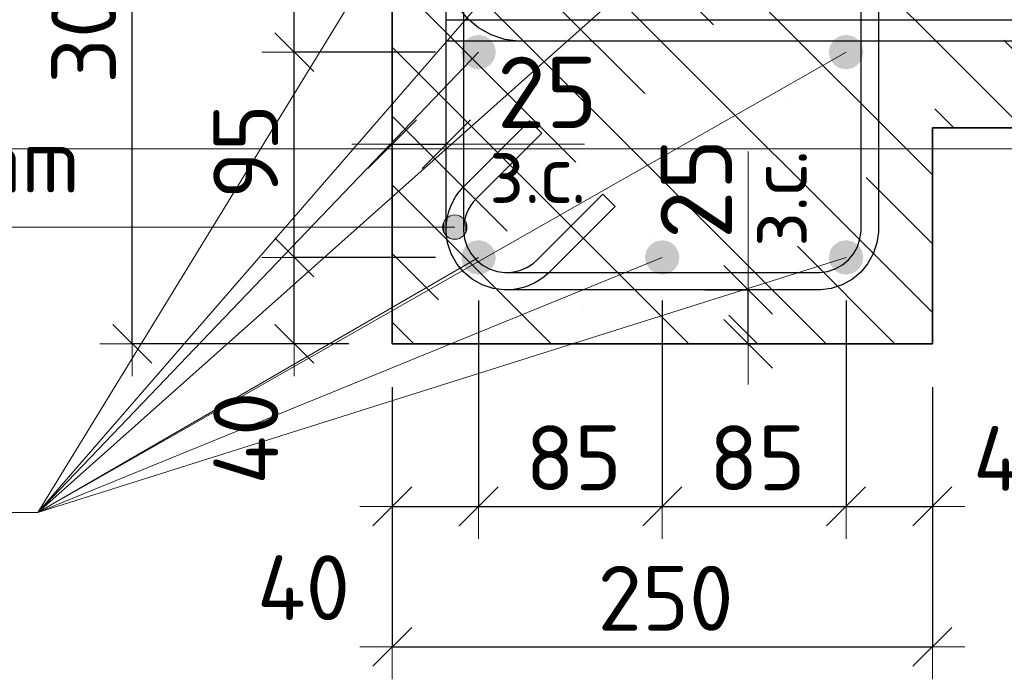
# Model space of a CAD drawing. Header units: metres. Extents: x -38 to 97, y -15 to 21.
# Tile 62 of 89: x 72.09 to 72.546, y 4.226 to 4.531. Entities that reach past the tile are written whole.
import ezdxf

# ---------------------------------------------------------------- set-up
doc = ezdxf.new("R2010")
doc.units = ezdxf.units.M
doc.header["$PDMODE"] = 65
for name, color, linetype, lineweight in [('XR$3$Арм. стержнями нижней зоны', 180, 'Continuous', 35), ('XR$3$Арм.стержн. Арматура края', 96, 'Continuous', 35), ('XR$3$Арм.стержн. Хомут', 240, 'Continuous', 35), ('XR$3$Арм.стержн.горизонт. 1', 180, 'Continuous', 35), ('XR$3$Размерная линия (1)', 7, 'Continuous', 13), ('XR$3$Размерная линия_ общее', 7, 'Continuous', 13), ('XR$4$Текст_ примечание', 7, 'Continuous', 13)]:
    doc.layers.add(name, color=color, linetype=linetype, lineweight=lineweight)
doc.styles.add('ISOCPEUR', font='txt')
doc.dimstyles.new('DIMSTYLE_11', dxfattribs={"dimtxt": 0.033, "dimasz": 0.0375, "dimexe": 0, "dimexo": 0, "dimgap": 0.0165, "dimtad": 2, "dimdec": 0, "dimlfac": 1000, "dimrnd": 1, "dimzin": 12, "dimdsep": 46, "dimtxsty": 'ISOCPEUR', "dimblk1": 'ALL_ML_STRICH', "dimblk2": 'ALL_ML_STRICH', "dimsah": 1, "dimcen": 0, "dimclrd": 7, "dimclre": 256, "dimclrt": 7, "dimadec": 0, "dimazin": 0, "dimtfac": 1, "dimtdec": 0, "dimtix": 1, "dimtmove": 2, "dimatfit": 3, "dimfxl": 0, "dimtvp": 1.2, "dimtzin": 0, "dimlwd": 0, "dimlwe": -3, "dimarcsym": 0})
doc.dimstyles.new('DIMSTYLE_12', dxfattribs={"dimtxt": 0.03, "dimasz": 0.03, "dimexe": 0, "dimexo": 0, "dimgap": 0.015, "dimtad": 2, "dimdec": 0, "dimlfac": 1000, "dimrnd": 1, "dimzin": 12, "dimdsep": 46, "dimtxsty": 'ISOCPEUR', "dimblk1": 'ALL_ML_STRICH', "dimblk2": 'ALL_ML_STRICH', "dimsah": 1, "dimcen": 0, "dimclrd": 7, "dimclre": 256, "dimclrt": 7, "dimadec": 0, "dimazin": 0, "dimtfac": 1, "dimtdec": 0, "dimtix": 1, "dimtmove": 2, "dimatfit": 3, "dimfxl": 0, "dimtzin": 0, "dimlwd": 0, "dimlwe": -3, "dimarcsym": 0})
doc.dimstyles.new('DIMSTYLE_14', dxfattribs={"dimtxt": 0.03, "dimasz": 0.03, "dimexe": 0, "dimexo": 0, "dimgap": 0.015, "dimtad": 2, "dimdec": 0, "dimlfac": 1000, "dimrnd": 1, "dimzin": 12, "dimdsep": 46, "dimtxsty": 'ISOCPEUR', "dimblk1": 'ALL_ML_STRICH', "dimblk2": 'ALL_ML_STRICH', "dimsah": 1, "dimcen": 0, "dimclrd": 7, "dimclre": 256, "dimclrt": 7, "dimadec": 0, "dimazin": 0, "dimtfac": 1, "dimtdec": 0, "dimtix": 1, "dimtmove": 2, "dimatfit": 3, "dimfxl": 0, "dimtvp": 1.2, "dimtzin": 0, "dimlwd": 0, "dimlwe": -3, "dimarcsym": 0})
doc.dimstyles.new('DIMSTYLE_16', dxfattribs={"dimtxt": 0.03, "dimasz": 0.03, "dimexe": 0, "dimexo": 0, "dimgap": 0.015, "dimtad": 0, "dimdec": 0, "dimlfac": 1000, "dimrnd": 1, "dimzin": 12, "dimdsep": 46, "dimtxsty": 'ISOCPEUR', "dimblk1": 'ALL_ML_STRICH', "dimblk2": 'ALL_ML_STRICH', "dimsah": 1, "dimcen": 0, "dimclrd": 7, "dimclre": 256, "dimclrt": 7, "dimadec": 0, "dimazin": 0, "dimtfac": 1, "dimtdec": 0, "dimtix": 1, "dimtmove": 2, "dimatfit": 3, "dimfxl": 0, "dimtvp": 1.2, "dimtzin": 0, "dimlwd": 0, "dimlwe": -3, "dimarcsym": 0})
pattern_1 = [(135, (0, 0), (-0.031819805, -0.031819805), [0.4, -0.05, 0, -0.05]), (135, (-0.01591, -0.01591), (-0.031819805, -0.031819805), [0.8, -0.1, 0.1, -0.1])]

# ---------------------------------------------------------------- blocks, each defined once
blk = doc.blocks.new('ALL_ML_STRICH')
at = {"color": 0, "linetype": 'ByBlock', "lineweight": -2}
for p, q in [((0, -0.5), (0, 0.5)), ((-0.3, -0.3), (0.3, 0.3)), ((-1, 0), (0.5, 0))]:
    blk.add_line(p, q, dxfattribs=at)
blk = doc.blocks.new('*D80')
at = {"layer": 'DEFPOINTS', "color": 7, "linetype": 'Continuous', "lineweight": 13, "transparency": 33554687}
for p in [(72.26266, 4.68139), (72.14232, 4.38139), (72.26262, 4.38139)]:
    blk.add_point(p, dxfattribs=at)
at = {"layer": 'XR$3$Размерная линия (1)', "color": 9, "linetype": 'Continuous', "lineweight": -2, "true_color": 0xc7c7c7, "transparency": 33554687}
for p, q in [((72.24266, 4.68139), (72.14232, 4.68139)), ((72.24262, 4.38139), (72.14232, 4.38139))]:
    blk.add_line(p, q, dxfattribs=at)
at = {"layer": 'XR$3$Размерная линия (1)', "color": 7, "linetype": 'Continuous', "lineweight": -2, "transparency": 33554687}
blk.add_line((72.14232, 4.38139), (72.14232, 4.68139), dxfattribs=at)
at = {"layer": 'XR$3$Размерная линия (1)', "color": 7, "linetype": 'Continuous', "lineweight": 13, "transparency": 33554687, "xscale": 0.03, "yscale": 0.03, "zscale": 0.03}
for p, rotation in [((72.14232, 4.68139), 90), ((72.14232, 4.38139), 270)]:
    blk.add_blockref('ALL_ML_STRICH', p, dxfattribs=dict(at, rotation=rotation))
at = {"layer": 'XR$3$Размерная линия (1)', "color": 7, "linetype": 'Continuous', "lineweight": 13, "transparency": 33554687, "insert": (72.11982, 4.53289), "char_height": 0.03, "width": 0.09, "attachment_point": 5, "rotation": 90, "style": 'ISOCPEUR'}
blk.add_mtext('\\A1;{300}', dxfattribs=at)
blk = doc.blocks.new('*D81')
at = {"layer": 'DEFPOINTS', "color": 7, "linetype": 'Continuous', "lineweight": 13, "transparency": 33554687}
for p in [(72.26266, 4.38139), (72.51262, 4.38139), (72.26266, 4.24116)]:
    blk.add_point(p, dxfattribs=at)
at = {"layer": 'XR$3$Размерная линия (1)', "color": 9, "linetype": 'Continuous', "lineweight": -2, "true_color": 0xc7c7c7, "transparency": 33554687}
for p, q in [((72.26266, 4.36139), (72.26266, 4.24116)), ((72.51262, 4.36139), (72.51262, 4.24116))]:
    blk.add_line(p, q, dxfattribs=at)
at = {"layer": 'XR$3$Размерная линия (1)', "color": 7, "linetype": 'Continuous', "lineweight": -2, "transparency": 33554687}
blk.add_line((72.26266, 4.24116), (72.51262, 4.24116), dxfattribs=at)
at = {"layer": 'XR$3$Размерная линия (1)', "color": 7, "linetype": 'Continuous', "lineweight": 13, "transparency": 33554687, "xscale": 0.03, "yscale": 0.03, "zscale": 0.03, "rotation": 180}
blk.add_blockref('ALL_ML_STRICH', (72.26266, 4.24116), dxfattribs=at)
at = {"layer": 'XR$3$Размерная линия (1)', "color": 7, "linetype": 'Continuous', "lineweight": 13, "transparency": 33554687, "xscale": 0.03, "yscale": 0.03, "zscale": 0.03}
blk.add_blockref('ALL_ML_STRICH', (72.51262, 4.24116), dxfattribs=at)
at = {"layer": 'XR$3$Размерная линия (1)', "color": 7, "linetype": 'Continuous', "lineweight": 13, "transparency": 33554687, "insert": (72.38914, 4.26366), "char_height": 0.03, "width": 0.09, "attachment_point": 5, "style": 'ISOCPEUR'}
blk.add_mtext('\\A1;{250}', dxfattribs=at)
blk = doc.blocks.new('*D87')
at = {"layer": 'DEFPOINTS', "color": 7, "linetype": 'Continuous', "lineweight": 13, "transparency": 33554687}
for p in [(72.30259, 4.42139), (72.26266, 4.38139), (72.26266, 4.30616)]:
    blk.add_point(p, dxfattribs=at)
at = {"layer": 'XR$3$Размерная линия (1)', "color": 9, "linetype": 'Continuous', "lineweight": -2, "true_color": 0xc7c7c7, "transparency": 33554687}
for p, q in [((72.30259, 4.40139), (72.30259, 4.30616)), ((72.26266, 4.36139), (72.26266, 4.30616))]:
    blk.add_line(p, q, dxfattribs=at)
at = {"layer": 'XR$3$Размерная линия (1)', "color": 7, "linetype": 'Continuous', "lineweight": -2, "transparency": 33554687}
blk.add_line((72.26266, 4.30616), (72.30259, 4.30616), dxfattribs=at)
at = {"layer": 'XR$3$Размерная линия (1)', "color": 7, "linetype": 'Continuous', "lineweight": 13, "transparency": 33554687, "xscale": 0.03, "yscale": 0.03, "zscale": 0.03, "rotation": 180}
blk.add_blockref('ALL_ML_STRICH', (72.26266, 4.30616), dxfattribs=at)
at = {"layer": 'XR$3$Размерная линия (1)', "color": 7, "linetype": 'Continuous', "lineweight": 13, "transparency": 33554687, "xscale": 0.03, "yscale": 0.03, "zscale": 0.03}
blk.add_blockref('ALL_ML_STRICH', (72.30259, 4.30616), dxfattribs=at)
at = {"layer": 'XR$3$Размерная линия (1)', "color": 7, "linetype": 'Continuous', "lineweight": 13, "transparency": 33554687, "insert": (72.22158, 4.26855), "char_height": 0.03, "width": 0.06, "attachment_point": 5, "style": 'ISOCPEUR'}
blk.add_mtext('\\A1;{40}', dxfattribs=at)
blk = doc.blocks.new('*D88')
at = {"layer": 'DEFPOINTS', "color": 7, "linetype": 'Continuous', "lineweight": 13, "transparency": 33554687}
for p in [(72.30259, 4.42139), (72.38759, 4.42139), (72.30259, 4.30616)]:
    blk.add_point(p, dxfattribs=at)
at = {"layer": 'XR$3$Размерная линия (1)', "color": 9, "linetype": 'Continuous', "lineweight": -2, "true_color": 0xc7c7c7, "transparency": 33554687}
for p, q in [((72.30259, 4.40139), (72.30259, 4.30616)), ((72.38759, 4.40139), (72.38759, 4.30616))]:
    blk.add_line(p, q, dxfattribs=at)
at = {"layer": 'XR$3$Размерная линия (1)', "color": 7, "linetype": 'Continuous', "lineweight": -2, "transparency": 33554687}
blk.add_line((72.30259, 4.30616), (72.38759, 4.30616), dxfattribs=at)
at = {"layer": 'XR$3$Размерная линия (1)', "color": 7, "linetype": 'Continuous', "lineweight": 13, "transparency": 33554687, "xscale": 0.03, "yscale": 0.03, "zscale": 0.03, "rotation": 180}
blk.add_blockref('ALL_ML_STRICH', (72.30259, 4.30616), dxfattribs=at)
at = {"layer": 'XR$3$Размерная линия (1)', "color": 7, "linetype": 'Continuous', "lineweight": 13, "transparency": 33554687, "xscale": 0.03, "yscale": 0.03, "zscale": 0.03}
blk.add_blockref('ALL_ML_STRICH', (72.38759, 4.30616), dxfattribs=at)
at = {"layer": 'XR$3$Размерная линия (1)', "color": 7, "linetype": 'Continuous', "lineweight": 13, "transparency": 33554687, "insert": (72.34659, 4.32866), "char_height": 0.03, "width": 0.06, "attachment_point": 5, "style": 'ISOCPEUR'}
blk.add_mtext('\\A1;{85}', dxfattribs=at)
blk = doc.blocks.new('*D89')
at = {"layer": 'DEFPOINTS', "color": 7, "linetype": 'Continuous', "lineweight": 13, "transparency": 33554687}
for p in [(72.38759, 4.42139), (72.47266, 4.42139), (72.38759, 4.30616)]:
    blk.add_point(p, dxfattribs=at)
at = {"layer": 'XR$3$Размерная линия (1)', "color": 9, "linetype": 'Continuous', "lineweight": -2, "true_color": 0xc7c7c7, "transparency": 33554687}
for p, q in [((72.38759, 4.40139), (72.38759, 4.30616)), ((72.47266, 4.40139), (72.47266, 4.30616))]:
    blk.add_line(p, q, dxfattribs=at)
at = {"layer": 'XR$3$Размерная линия (1)', "color": 7, "linetype": 'Continuous', "lineweight": -2, "transparency": 33554687}
blk.add_line((72.38759, 4.30616), (72.47266, 4.30616), dxfattribs=at)
at = {"layer": 'XR$3$Размерная линия (1)', "color": 7, "linetype": 'Continuous', "lineweight": 13, "transparency": 33554687, "xscale": 0.03, "yscale": 0.03, "zscale": 0.03, "rotation": 180}
blk.add_blockref('ALL_ML_STRICH', (72.38759, 4.30616), dxfattribs=at)
at = {"layer": 'XR$3$Размерная линия (1)', "color": 7, "linetype": 'Continuous', "lineweight": 13, "transparency": 33554687, "xscale": 0.03, "yscale": 0.03, "zscale": 0.03}
blk.add_blockref('ALL_ML_STRICH', (72.47266, 4.30616), dxfattribs=at)
at = {"layer": 'XR$3$Размерная линия (1)', "color": 7, "linetype": 'Continuous', "lineweight": 13, "transparency": 33554687, "insert": (72.43162, 4.32866), "char_height": 0.03, "width": 0.06, "attachment_point": 5, "style": 'ISOCPEUR'}
blk.add_mtext('\\A1;{85}', dxfattribs=at)
blk = doc.blocks.new('*D90')
at = {"layer": 'DEFPOINTS', "color": 7, "linetype": 'Continuous', "lineweight": 13, "transparency": 33554687}
for p in [(72.47266, 4.42139), (72.51262, 4.38139), (72.47266, 4.30616)]:
    blk.add_point(p, dxfattribs=at)
at = {"layer": 'XR$3$Размерная линия (1)', "color": 9, "linetype": 'Continuous', "lineweight": -2, "true_color": 0xc7c7c7, "transparency": 33554687}
for p, q in [((72.47266, 4.40139), (72.47266, 4.30616)), ((72.51262, 4.36139), (72.51262, 4.30616))]:
    blk.add_line(p, q, dxfattribs=at)
at = {"layer": 'XR$3$Размерная линия (1)', "color": 7, "linetype": 'Continuous', "lineweight": -2, "transparency": 33554687}
blk.add_line((72.47266, 4.30616), (72.51262, 4.30616), dxfattribs=at)
at = {"layer": 'XR$3$Размерная линия (1)', "color": 7, "linetype": 'Continuous', "lineweight": 13, "transparency": 33554687, "xscale": 0.03, "yscale": 0.03, "zscale": 0.03, "rotation": 180}
blk.add_blockref('ALL_ML_STRICH', (72.47266, 4.30616), dxfattribs=at)
at = {"layer": 'XR$3$Размерная линия (1)', "color": 7, "linetype": 'Continuous', "lineweight": 13, "transparency": 33554687, "xscale": 0.03, "yscale": 0.03, "zscale": 0.03}
blk.add_blockref('ALL_ML_STRICH', (72.51262, 4.30616), dxfattribs=at)
at = {"layer": 'XR$3$Размерная линия (1)', "color": 7, "linetype": 'Continuous', "lineweight": 13, "transparency": 33554687, "insert": (72.55296, 4.32836), "char_height": 0.03, "width": 0.06, "attachment_point": 5, "style": 'ISOCPEUR'}
blk.add_mtext('\\A1;{40}', dxfattribs=at)
blk = doc.blocks.new('*D93')
at = {"layer": 'DEFPOINTS', "color": 7, "linetype": 'Continuous', "lineweight": 13, "transparency": 33554687}
for p in [(72.26266, 4.47376), (72.26266, 4.43878), (72.28766, 4.43378)]:
    blk.add_point(p, dxfattribs=at)
at = {"layer": 'XR$3$Размерная линия_ общее', "color": 253, "linetype": 'Continuous', "lineweight": -2, "true_color": 0xa0a0a0, "transparency": 33554687}
for p, q in [((72.26266, 4.45878), (72.26266, 4.47376)), ((72.28766, 4.45378), (72.28766, 4.47376))]:
    blk.add_line(p, q, dxfattribs=at)
at = {"layer": 'XR$3$Размерная линия_ общее', "color": 7, "linetype": 'Continuous', "lineweight": -2, "transparency": 33554687}
blk.add_line((72.26266, 4.47376), (72.28766, 4.47376), dxfattribs=at)
at = {"layer": 'XR$3$Размерная линия_ общее', "color": 7, "linetype": 'Continuous', "lineweight": 13, "transparency": 33554687, "xscale": 0.0375, "yscale": 0.0375, "zscale": 0.0375, "rotation": 180}
blk.add_blockref('ALL_ML_STRICH', (72.26266, 4.47376), dxfattribs=at)
at = {"layer": 'XR$3$Размерная линия_ общее', "color": 7, "linetype": 'Continuous', "lineweight": 13, "transparency": 33554687, "xscale": 0.0375, "yscale": 0.0375, "zscale": 0.0375}
blk.add_blockref('ALL_ML_STRICH', (72.28766, 4.47376), dxfattribs=at)
at = {"layer": 'XR$3$Размерная линия_ общее', "color": 7, "linetype": 'Continuous', "lineweight": 13, "transparency": 33554687, "insert": (72.33439, 4.49776), "char_height": 0.033, "width": 0.066, "attachment_point": 5, "style": 'ISOCPEUR'}
blk.add_mtext('\\A1;{25}', dxfattribs=at)
at = {"layer": 'XR$3$Размерная линия_ общее', "color": 7, "linetype": 'Continuous', "lineweight": 13, "transparency": 33554687, "insert": (72.30744, 4.47355), "char_height": 0.027, "width": 0.00135, "attachment_point": 1, "line_spacing_factor": 0.60241, "style": 'ISOCPEUR'}
blk.add_mtext('з.с.', dxfattribs=at)
blk = doc.blocks.new('*D94')
at = {"layer": 'DEFPOINTS', "color": 7, "linetype": 'Continuous', "lineweight": 13, "transparency": 33554687}
for p in [(72.38737, 4.40639), (72.39237, 4.38139), (72.42735, 4.38139)]:
    blk.add_point(p, dxfattribs=at)
at = {"layer": 'XR$3$Размерная линия_ общее', "color": 253, "linetype": 'Continuous', "lineweight": -2, "true_color": 0xa0a0a0, "transparency": 33554687}
for p, q in [((72.40737, 4.40639), (72.42735, 4.40639)), ((72.41237, 4.38139), (72.42735, 4.38139))]:
    blk.add_line(p, q, dxfattribs=at)
at = {"layer": 'XR$3$Размерная линия_ общее', "color": 7, "linetype": 'Continuous', "lineweight": -2, "transparency": 33554687}
blk.add_line((72.42735, 4.38139), (72.42735, 4.40639), dxfattribs=at)
at = {"layer": 'XR$3$Размерная линия_ общее', "color": 7, "linetype": 'Continuous', "lineweight": 13, "transparency": 33554687, "xscale": 0.0375, "yscale": 0.0375, "zscale": 0.0375}
for p, rotation in [((72.42735, 4.40639), 90), ((72.42735, 4.38139), 270)]:
    blk.add_blockref('ALL_ML_STRICH', p, dxfattribs=dict(at, rotation=rotation))
at = {"layer": 'XR$3$Размерная линия_ общее', "color": 7, "linetype": 'Continuous', "lineweight": 13, "transparency": 33554687, "insert": (72.42756, 4.42617), "char_height": 0.027, "width": 0.00135, "attachment_point": 1, "rotation": 90, "line_spacing_factor": 0.60241, "style": 'ISOCPEUR'}
blk.add_mtext('з.с.', dxfattribs=at)
at = {"layer": 'XR$3$Размерная линия_ общее', "color": 7, "linetype": 'Continuous', "lineweight": 13, "transparency": 33554687, "insert": (72.40335, 4.45312), "char_height": 0.033, "width": 0.066, "attachment_point": 5, "rotation": 90, "style": 'ISOCPEUR'}
blk.add_mtext('\\A1;{25}', dxfattribs=at)
blk = doc.blocks.new('*D156')
at = {"layer": 'DEFPOINTS', "color": 7, "linetype": 'Continuous', "lineweight": 13, "transparency": 33554687}
for p in [(72.30259, 4.42139), (72.21732, 4.38139), (72.26262, 4.38139)]:
    blk.add_point(p, dxfattribs=at)
at = {"layer": 'XR$3$Размерная линия (1)', "color": 9, "linetype": 'Continuous', "lineweight": -2, "true_color": 0xc7c7c7, "transparency": 33554687}
for p, q in [((72.28259, 4.42139), (72.21732, 4.42139)), ((72.24262, 4.38139), (72.21732, 4.38139))]:
    blk.add_line(p, q, dxfattribs=at)
at = {"layer": 'XR$3$Размерная линия (1)', "color": 7, "linetype": 'Continuous', "lineweight": -2, "transparency": 33554687}
blk.add_line((72.21732, 4.38139), (72.21732, 4.42139), dxfattribs=at)
at = {"layer": 'XR$3$Размерная линия (1)', "color": 7, "linetype": 'Continuous', "lineweight": 13, "transparency": 33554687, "xscale": 0.03, "yscale": 0.03, "zscale": 0.03}
for p, rotation in [((72.21732, 4.42139), 90), ((72.21732, 4.38139), 270)]:
    blk.add_blockref('ALL_ML_STRICH', p, dxfattribs=dict(at, rotation=rotation))
at = {"layer": 'XR$3$Размерная линия (1)', "color": 7, "linetype": 'Continuous', "lineweight": 13, "transparency": 33554687, "insert": (72.19488, 4.33776), "char_height": 0.03, "width": 0.06, "attachment_point": 5, "rotation": 90, "style": 'ISOCPEUR'}
blk.add_mtext('\\A1;{40}', dxfattribs=at)
blk = doc.blocks.new('*D157')
at = {"layer": 'DEFPOINTS', "color": 7, "linetype": 'Continuous', "lineweight": 13, "transparency": 33554687}
for p in [(72.30259, 4.51639), (72.21732, 4.42139), (72.30259, 4.42139)]:
    blk.add_point(p, dxfattribs=at)
at = {"layer": 'XR$3$Размерная линия (1)', "color": 9, "linetype": 'Continuous', "lineweight": -2, "true_color": 0xc7c7c7, "transparency": 33554687}
for p, q in [((72.28259, 4.51639), (72.21732, 4.51639)), ((72.28259, 4.42139), (72.21732, 4.42139))]:
    blk.add_line(p, q, dxfattribs=at)
at = {"layer": 'XR$3$Размерная линия (1)', "color": 7, "linetype": 'Continuous', "lineweight": -2, "transparency": 33554687}
blk.add_line((72.21732, 4.42139), (72.21732, 4.51639), dxfattribs=at)
at = {"layer": 'XR$3$Размерная линия (1)', "color": 7, "linetype": 'Continuous', "lineweight": 13, "transparency": 33554687, "xscale": 0.03, "yscale": 0.03, "zscale": 0.03}
for p, rotation in [((72.21732, 4.51639), 90), ((72.21732, 4.42139), 270)]:
    blk.add_blockref('ALL_ML_STRICH', p, dxfattribs=dict(at, rotation=rotation))
at = {"layer": 'XR$3$Размерная линия (1)', "color": 7, "linetype": 'Continuous', "lineweight": 13, "transparency": 33554687, "insert": (72.19482, 4.47039), "char_height": 0.03, "width": 0.06, "attachment_point": 5, "rotation": 90, "style": 'ISOCPEUR'}
blk.add_mtext('\\A1;{95}', dxfattribs=at)
blk = doc.blocks.new('*D158')
at = {"layer": 'DEFPOINTS', "color": 7, "linetype": 'Continuous', "lineweight": 13, "transparency": 33554687}
for p in [(72.31762, 4.63639), (72.21732, 4.51639), (72.30259, 4.51639)]:
    blk.add_point(p, dxfattribs=at)
at = {"layer": 'XR$3$Размерная линия (1)', "color": 9, "linetype": 'Continuous', "lineweight": -2, "true_color": 0xc7c7c7, "transparency": 33554687}
for p, q in [((72.29762, 4.63639), (72.21732, 4.63639)), ((72.28259, 4.51639), (72.21732, 4.51639))]:
    blk.add_line(p, q, dxfattribs=at)
at = {"layer": 'XR$3$Размерная линия (1)', "color": 7, "linetype": 'Continuous', "lineweight": -2, "transparency": 33554687}
blk.add_line((72.21732, 4.51639), (72.21732, 4.63639), dxfattribs=at)
at = {"layer": 'XR$3$Размерная линия (1)', "color": 7, "linetype": 'Continuous', "lineweight": 13, "transparency": 33554687, "xscale": 0.03, "yscale": 0.03, "zscale": 0.03}
for p, rotation in [((72.21732, 4.63639), 90), ((72.21732, 4.51639), 270)]:
    blk.add_blockref('ALL_ML_STRICH', p, dxfattribs=dict(at, rotation=rotation))
at = {"layer": 'XR$3$Размерная линия (1)', "color": 7, "linetype": 'Continuous', "lineweight": 13, "transparency": 33554687, "insert": (72.19482, 4.58089), "char_height": 0.03, "width": 0.09, "attachment_point": 5, "rotation": 90, "style": 'ISOCPEUR'}
blk.add_mtext('\\A1;{120}', dxfattribs=at)

msp = doc.modelspace()

# ---------------------------------------------------------------- hatches: boundary and pattern name
at = {"linetype": 'Continuous', "lineweight": 25, "transparency": 33554687}
h = msp.add_hatch(dxfattribs=at)
h.set_pattern_fill('__________540', scale=0.015, style=0, pattern_type=2)
h.set_pattern_definition(pattern_1)
h.paths.add_polyline_path([(72.51262, 4.68139), (72.26262, 4.68139), (72.26262, 4.38139), (72.51262, 4.38139)], flags=0)
h = msp.add_hatch(dxfattribs=at)
h.set_pattern_fill('__________540', scale=0.015, style=0, pattern_type=2)
h.set_pattern_definition(pattern_1)
h.paths.add_polyline_path([(72.51262, 4.68139), (72.51262, 4.48139), (72.66181, 4.48139), (72.66181, 4.68139)], flags=0)
at = {"layer": 'XR$3$Арм.стержн. Хомут', "linetype": 'Continuous', "lineweight": 13, "transparency": 33554687}
for points in [[(72.28675, 4.43821), (72.28877, 4.43056), (72.28877, 4.44023)], [(72.28877, 4.44023), (72.29159, 4.42977), (72.29159, 4.44102)], [(72.28877, 4.44023), (72.28877, 4.43056), (72.29159, 4.42977)], [(72.29159, 4.44102), (72.29159, 4.42977), (72.2944, 4.43056)], [(72.29159, 4.44102), (72.2944, 4.43056), (72.2944, 4.44023)], [(72.2944, 4.44023), (72.2944, 4.43056), (72.29642, 4.43258)], [(72.2944, 4.44023), (72.29642, 4.43258), (72.29642, 4.43821)], [(72.28675, 4.43258), (72.28675, 4.43821), (72.28596, 4.4354)], [(72.28675, 4.43821), (72.28675, 4.43258), (72.28877, 4.43056)], [(72.29642, 4.43821), (72.29642, 4.43258), (72.29721, 4.4354)]]:
    msp.add_hatch(color=7, dxfattribs=at).paths.add_polyline_path(points)
at = {"layer": 'XR$3$Арм.стержн.горизонт. 1', "linetype": 'Continuous', "lineweight": 50, "transparency": 33554687}
for points in [[(72.31059, 4.51639), (72.30998, 4.51945), (72.30824, 4.52205), (72.30565, 4.52378), (72.30259, 4.52439), (72.29953, 4.52378), (72.29693, 4.52205), (72.2952, 4.51945), (72.29459, 4.51639), (72.2952, 4.51333), (72.29693, 4.51074), (72.29953, 4.509), (72.30259, 4.50839), (72.30565, 4.509), (72.30824, 4.51074), (72.30998, 4.51333)], [(72.48066, 4.51639), (72.48005, 4.51945), (72.47832, 4.52205), (72.47572, 4.52378), (72.47266, 4.52439), (72.4696, 4.52378), (72.46701, 4.52205), (72.46527, 4.51945), (72.46466, 4.51639), (72.46527, 4.51333), (72.46701, 4.51074), (72.4696, 4.509), (72.47266, 4.50839), (72.47572, 4.509), (72.47832, 4.51074), (72.48005, 4.51333)], [(72.31059, 4.42139), (72.30998, 4.42445), (72.30824, 4.42705), (72.30565, 4.42878), (72.30259, 4.42939), (72.29953, 4.42878), (72.29693, 4.42705), (72.2952, 4.42445), (72.29459, 4.42139), (72.2952, 4.41833), (72.29693, 4.41574), (72.29953, 4.414), (72.30259, 4.41339), (72.30565, 4.414), (72.30824, 4.41574), (72.30998, 4.41833)], [(72.39559, 4.42139), (72.39498, 4.42445), (72.39324, 4.42705), (72.39065, 4.42878), (72.38759, 4.42939), (72.38453, 4.42878), (72.38193, 4.42705), (72.3802, 4.42445), (72.37959, 4.42139), (72.3802, 4.41833), (72.38193, 4.41574), (72.38453, 4.414), (72.38759, 4.41339), (72.39065, 4.414), (72.39324, 4.41574), (72.39498, 4.41833)], [(72.48066, 4.42139), (72.48005, 4.42445), (72.47832, 4.42705), (72.47572, 4.42878), (72.47266, 4.42939), (72.4696, 4.42878), (72.46701, 4.42705), (72.46527, 4.42445), (72.46466, 4.42139), (72.46527, 4.41833), (72.46701, 4.41574), (72.4696, 4.414), (72.47266, 4.41339), (72.47572, 4.414), (72.47832, 4.41574), (72.48005, 4.41833)]]:
    msp.add_hatch(color=7, dxfattribs=at).paths.add_polyline_path(points)

# ---------------------------------------------------------------- linework, layer by layer
at = {"color": 7, "linetype": 'Continuous', "lineweight": 35, "transparency": 33554687}
for p, q in [((72.26262, 4.68139), (72.26262, 4.38139)), ((72.51262, 4.48139), (72.66181, 4.48139)), ((72.51262, 4.38139), (72.51262, 4.48139)), ((72.26262, 4.38139), (72.51262, 4.38139))]:
    msp.add_line(p, q, dxfattribs=at)
at = {"color": 7, "linetype": 'Continuous', "lineweight": 13, "transparency": 33554687}
for p, q in [((72.28766, 4.47376), (72.35166, 4.47376)), ((72.42735, 4.40639), (72.42735, 4.47039))]:
    msp.add_line(p, q, dxfattribs=at)
at = {"layer": 'XR$3$Арм. стержнями нижней зоны', "color": 4, "linetype": 'Continuous', "lineweight": 25, "transparency": 33554687}
msp.add_lwpolyline([(72.28762, 4.53139), (72.66681, 4.53139), (72.66681, 4.52139), (72.28762, 4.52139), (72.28762, 4.53139)], dxfattribs=at)
at = {"layer": 'XR$3$Арм.стержн. Арматура края', "color": 4, "linetype": 'Continuous', "lineweight": 25, "transparency": 33554687}
msp.add_lwpolyline([(72.66681, 4.52139), (72.32091, 4.52139), (72.31481, 4.52224), (72.30846, 4.52434), (72.30262, 4.52761), (72.2978, 4.53163), (72.29378, 4.53644), (72.29051, 4.54229), (72.28842, 4.54864), (72.28757, 4.55474), (72.28757, 4.62205), (72.28842, 4.62815), (72.29051, 4.6345), (72.29378, 4.64034), (72.2978, 4.64516), (72.30262, 4.64918), (72.30846, 4.65245), (72.31481, 4.65454), (72.32091, 4.65539), (72.66681, 4.65539)], dxfattribs=at)
at = {"layer": 'XR$3$Арм.стержн. Хомут', "color": 7, "linetype": 'Continuous', "lineweight": 13, "transparency": 33554687}
for p, q in [((72.29159, 4.44102), (72.29159, 4.44102)), ((71.86694, 4.4354), (72.14994, 4.4354)), ((72.14994, 4.4354), (72.29159, 4.4354)), ((72.28596, 4.4354), (72.28596, 4.4354)), ((72.29721, 4.4354), (72.29721, 4.4354)), ((72.29159, 4.42977), (72.29159, 4.42977))]:
    msp.add_line(p, q, dxfattribs=at)
at = {"layer": 'XR$3$Арм.стержн. Хомут', "color": 40, "linetype": 'Continuous', "lineweight": 25, "transparency": 33554687}
for points in [[(72.29559, 4.62516), (72.29559, 4.43362), (72.29609, 4.43001), (72.2973, 4.42635), (72.29918, 4.42299), (72.30146, 4.42026), (72.30419, 4.41798), (72.30754, 4.4161), (72.3112, 4.4149), (72.31482, 4.41439), (72.31597, 4.41439), (72.31785, 4.41453), (72.3197, 4.41483), (72.32151, 4.4153), (72.32324, 4.41592), (72.3249, 4.4167), (72.32651, 4.41765), (72.32804, 4.41874), (72.32946, 4.41998), (72.36013, 4.45066), (72.36579, 4.445), (72.33492, 4.41412), (72.33301, 4.41247), (72.33089, 4.41094), (72.32863, 4.40961), (72.3263, 4.40852), (72.32388, 4.40765), (72.32135, 4.40699), (72.31877, 4.40657), (72.31625, 4.40639), (72.31426, 4.40639), (72.30938, 4.40707), (72.3043, 4.40875), (72.29963, 4.41137), (72.29578, 4.41458), (72.29256, 4.41843), (72.28994, 4.42311), (72.28827, 4.42819), (72.28759, 4.43307), (72.28759, 4.62572)], [(72.48763, 4.62572), (72.48763, 4.43307), (72.48695, 4.42819), (72.48527, 4.42311), (72.48265, 4.41843), (72.47944, 4.41458), (72.47558, 4.41137), (72.47091, 4.40875), (72.46583, 4.40707), (72.46095, 4.40639), (72.31426, 4.40639), (72.30938, 4.40707), (72.3043, 4.40875), (72.29963, 4.41137), (72.29578, 4.41458), (72.29256, 4.41843), (72.28994, 4.42311), (72.28827, 4.42819), (72.28759, 4.43307), (72.28759, 4.43506), (72.28776, 4.43758), (72.28818, 4.44016), (72.28884, 4.44269), (72.28971, 4.44511), (72.29081, 4.44744), (72.29213, 4.4497), (72.29366, 4.45181), (72.29532, 4.45372), (72.32619, 4.4846), (72.33185, 4.47894)], [(72.29559, 4.62516), (72.29559, 4.43362), (72.29609, 4.43001), (72.2973, 4.42635), (72.29918, 4.42299), (72.30146, 4.42026), (72.30419, 4.41798), (72.30754, 4.4161), (72.3112, 4.4149), (72.31482, 4.41439), (72.31597, 4.41439), (72.31785, 4.41453), (72.3197, 4.41483), (72.32151, 4.4153), (72.32324, 4.41592), (72.3249, 4.4167), (72.32651, 4.41765), (72.32804, 4.41874), (72.32946, 4.41998), (72.36013, 4.45066), (72.36579, 4.445), (72.33492, 4.41412), (72.33301, 4.41247), (72.33089, 4.41094), (72.32863, 4.40961), (72.3263, 4.40852), (72.32388, 4.40765), (72.32135, 4.40699), (72.31877, 4.40657), (72.31625, 4.40639), (72.31426, 4.40639), (72.30938, 4.40707), (72.3043, 4.40875), (72.29963, 4.41137), (72.29578, 4.41458), (72.29256, 4.41843), (72.28994, 4.42311), (72.28827, 4.42819), (72.28759, 4.43307), (72.28759, 4.62572)], [(72.48763, 4.62572), (72.48763, 4.43307), (72.48695, 4.42819), (72.48527, 4.42311), (72.48265, 4.41843), (72.47944, 4.41458), (72.47558, 4.41137), (72.47091, 4.40875), (72.46583, 4.40707), (72.46095, 4.40639), (72.31426, 4.40639), (72.30938, 4.40707), (72.3043, 4.40875), (72.29963, 4.41137), (72.29578, 4.41458), (72.29256, 4.41843), (72.28994, 4.42311), (72.28827, 4.42819), (72.28759, 4.43307), (72.28759, 4.43506), (72.28776, 4.43758), (72.28818, 4.44016), (72.28884, 4.44269), (72.28971, 4.44511), (72.29081, 4.44744), (72.29213, 4.4497), (72.29366, 4.45181), (72.29532, 4.45372), (72.32619, 4.4846), (72.33185, 4.47894)], [(72.29559, 4.62516), (72.29559, 4.43362), (72.29609, 4.43001), (72.2973, 4.42635), (72.29918, 4.42299), (72.30146, 4.42026), (72.30419, 4.41798), (72.30754, 4.4161), (72.3112, 4.4149), (72.31482, 4.41439), (72.31597, 4.41439), (72.31785, 4.41453), (72.3197, 4.41483), (72.32151, 4.4153), (72.32324, 4.41592), (72.3249, 4.4167), (72.32651, 4.41765), (72.32804, 4.41874), (72.32946, 4.41998), (72.36013, 4.45066), (72.36579, 4.445), (72.33492, 4.41412), (72.33301, 4.41247), (72.33089, 4.41094), (72.32863, 4.40961), (72.3263, 4.40852), (72.32388, 4.40765), (72.32135, 4.40699), (72.31877, 4.40657), (72.31625, 4.40639), (72.31426, 4.40639), (72.30938, 4.40707), (72.3043, 4.40875), (72.29963, 4.41137), (72.29578, 4.41458), (72.29256, 4.41843), (72.28994, 4.42311), (72.28827, 4.42819), (72.28759, 4.43307), (72.28759, 4.62572)], [(72.48763, 4.62572), (72.48763, 4.43307), (72.48695, 4.42819), (72.48527, 4.42311), (72.48265, 4.41843), (72.47944, 4.41458), (72.47558, 4.41137), (72.47091, 4.40875), (72.46583, 4.40707), (72.46095, 4.40639), (72.31426, 4.40639), (72.30938, 4.40707), (72.3043, 4.40875), (72.29963, 4.41137), (72.29578, 4.41458), (72.29256, 4.41843), (72.28994, 4.42311), (72.28827, 4.42819), (72.28759, 4.43307), (72.28759, 4.43506), (72.28776, 4.43758), (72.28818, 4.44016), (72.28884, 4.44269), (72.28971, 4.44511), (72.29081, 4.44744), (72.29213, 4.4497), (72.29366, 4.45181), (72.29532, 4.45372), (72.32619, 4.4846), (72.33185, 4.47894)], [(72.33185, 4.47894), (72.30117, 4.44826), (72.29994, 4.44684), (72.29884, 4.44532), (72.29789, 4.44371), (72.29711, 4.44204), (72.29649, 4.44032), (72.29602, 4.43851), (72.29572, 4.43666), (72.29559, 4.43478), (72.29559, 4.43362), (72.29609, 4.43001), (72.2973, 4.42635), (72.29918, 4.42299), (72.30146, 4.42026), (72.30419, 4.41798), (72.30754, 4.4161), (72.3112, 4.4149), (72.31482, 4.41439), (72.46039, 4.41439), (72.46401, 4.4149), (72.46767, 4.4161), (72.47103, 4.41798), (72.47376, 4.42026), (72.47604, 4.42299), (72.47791, 4.42635), (72.47912, 4.43001), (72.47963, 4.43362), (72.47963, 4.62516)], [(72.33185, 4.47894), (72.30117, 4.44826), (72.29994, 4.44684), (72.29884, 4.44532), (72.29789, 4.44371), (72.29711, 4.44204), (72.29649, 4.44032), (72.29602, 4.43851), (72.29572, 4.43666), (72.29559, 4.43478), (72.29559, 4.43362), (72.29609, 4.43001), (72.2973, 4.42635), (72.29918, 4.42299), (72.30146, 4.42026), (72.30419, 4.41798), (72.30754, 4.4161), (72.3112, 4.4149), (72.31482, 4.41439), (72.46039, 4.41439), (72.46401, 4.4149), (72.46767, 4.4161), (72.47103, 4.41798), (72.47376, 4.42026), (72.47604, 4.42299), (72.47791, 4.42635), (72.47912, 4.43001), (72.47963, 4.43362), (72.47963, 4.62516)], [(72.33185, 4.47894), (72.30117, 4.44826), (72.29994, 4.44684), (72.29884, 4.44532), (72.29789, 4.44371), (72.29711, 4.44204), (72.29649, 4.44032), (72.29602, 4.43851), (72.29572, 4.43666), (72.29559, 4.43478), (72.29559, 4.43362), (72.29609, 4.43001), (72.2973, 4.42635), (72.29918, 4.42299), (72.30146, 4.42026), (72.30419, 4.41798), (72.30754, 4.4161), (72.3112, 4.4149), (72.31482, 4.41439), (72.46039, 4.41439), (72.46401, 4.4149), (72.46767, 4.4161), (72.47103, 4.41798), (72.47376, 4.42026), (72.47604, 4.42299), (72.47791, 4.42635), (72.47912, 4.43001), (72.47963, 4.43362), (72.47963, 4.62516)]]:
    msp.add_lwpolyline(points, dxfattribs=at)
at = {"layer": 'XR$3$Арм.стержн. Хомут', "color": 7, "linetype": 'Continuous', "lineweight": 13, "transparency": 33554687}
msp.add_circle((72.29159, 4.4354), 0.00563, dxfattribs=at)
at = {"layer": 'XR$3$Арм.стержн.горизонт. 1', "color": 7, "linetype": 'Continuous', "lineweight": 13, "transparency": 33554687}
for p, q in [((72.09858, 4.3033), (72.47263, 4.63639)), ((72.09858, 4.3033), (72.30262, 4.63639)), ((72.09858, 4.3033), (72.38755, 4.63639)), ((72.09858, 4.3033), (72.30259, 4.51639)), ((72.09858, 4.3033), (72.47266, 4.51639)), ((72.09858, 4.3033), (72.30259, 4.42139)), ((72.09858, 4.3033), (72.47266, 4.42139)), ((72.09858, 4.3033), (72.38759, 4.42139)), ((71.87258, 4.3033), (72.09858, 4.3033))]:
    msp.add_line(p, q, dxfattribs=at)
at = {"layer": 'XR$4$Текст_ примечание', "color": 7, "linetype": 'Continuous', "lineweight": 13, "transparency": 33554687}
msp.add_line((86.41979, 4.47171), (67.91979, 4.47171), dxfattribs=at)

# ---------------------------------------------------------------- texts
at = {"layer": 'XR$3$Арм.стержн. Хомут', "color": 7, "linetype": 'Continuous', "lineweight": 25, "transparency": 33554687, "insert": (71.88694, 4.4514), "char_height": 0.03, "width": 0.2722217, "attachment_point": 7, "style": 'ISOCPEUR'}
msp.add_mtext('\\W0.96;ø8 L=1000mm ', dxfattribs=at)

# ---------------------------------------------------------------- dimensions: what is measured, and where the dimension line sits
at = {"layer": 'XR$3$Размерная линия (1)', "color": 7, "linetype": 'Continuous', "lineweight": 13, "transparency": 33554687}
for base, p1, p2, dimstyle, picture, middle in [((72.14232, 4.68139), (72.24262, 4.38139), (72.24266, 4.68139), 'DIMSTYLE_12', '*D80', (72.11982, 4.53289)), ((72.21732, 4.63639), (72.28259, 4.51639), (72.29762, 4.63639), 'DIMSTYLE_12', '*D158', (72.19482, 4.58089)), ((72.21732, 4.51639), (72.28259, 4.42139), (72.28259, 4.51639), 'DIMSTYLE_12', '*D157', (72.19482, 4.47039)), ((72.21732, 4.42139), (72.24262, 4.38139), (72.28259, 4.42139), 'DIMSTYLE_14', '*D156', (72.19488, 4.33776))]:
    dim = msp.add_linear_dim(base=base, p1=p1, p2=p2, angle=90, dimstyle=dimstyle, override={"dimpost": '<>', "dimclrd": 7, "dimclre": 9, "dimclrt": 7, "dimlwd": 0, "dimlwe": 65533}, dxfattribs=at)
    dim.commit()
    dim.dimension.update_dxf_attribs({"geometry": picture, "text_midpoint": middle, "dimtype": 160})
for base, p1, p2, dimstyle, picture, middle in [((72.30259, 4.30616), (72.26266, 4.36139), (72.30259, 4.40139), 'DIMSTYLE_16', '*D87', (72.22158, 4.26855)), ((72.38759, 4.30616), (72.30259, 4.40139), (72.38759, 4.40139), 'DIMSTYLE_12', '*D88', (72.34659, 4.32866)), ((72.47266, 4.30616), (72.38759, 4.40139), (72.47266, 4.40139), 'DIMSTYLE_12', '*D89', (72.43162, 4.32866)), ((72.51262, 4.30616), (72.47266, 4.40139), (72.51262, 4.36139), 'DIMSTYLE_14', '*D90', (72.55296, 4.32836)), ((72.51262, 4.24116), (72.26266, 4.36139), (72.51262, 4.36139), 'DIMSTYLE_12', '*D81', (72.38914, 4.26366))]:
    dim = msp.add_linear_dim(base=base, p1=p1, p2=p2, dimstyle=dimstyle, override={"dimpost": '<>', "dimclrd": 7, "dimclre": 9, "dimclrt": 7, "dimlwd": 0, "dimlwe": 65533}, dxfattribs=at)
    dim.commit()
    dim.dimension.update_dxf_attribs({"geometry": picture, "text_midpoint": middle, "dimtype": 160})
at = {"layer": 'XR$3$Размерная линия_ общее', "color": 7, "linetype": 'Continuous', "lineweight": 13, "transparency": 33554687}
dim = msp.add_linear_dim(base=(72.28766, 4.47376), p1=(72.26266, 4.45878), p2=(72.28766, 4.45378), text='<>\\Xз.с.', dimstyle='DIMSTYLE_11', override={"dimpost": '<>', "dimclrd": 7, "dimclre": 253, "dimclrt": 7, "dimlwd": 0, "dimlwe": 65533}, dxfattribs=at)
dim.commit()
dim.dimension.update_dxf_attribs({"geometry": '*D93', "text_midpoint": (72.33439, 4.49776), "dimtype": 160})
dim = msp.add_linear_dim(base=(72.42735, 4.40639), p1=(72.41237, 4.38139), p2=(72.40737, 4.40639), angle=90, text='<>\\Xз.с.', dimstyle='DIMSTYLE_11', override={"dimpost": '<>', "dimclrd": 7, "dimclre": 253, "dimclrt": 7, "dimlwd": 0, "dimlwe": 65533}, dxfattribs=at)
dim.commit()
dim.dimension.update_dxf_attribs({"geometry": '*D94', "text_midpoint": (72.40335, 4.45312), "dimtype": 160})

doc.saveas('drawing.dxf')
